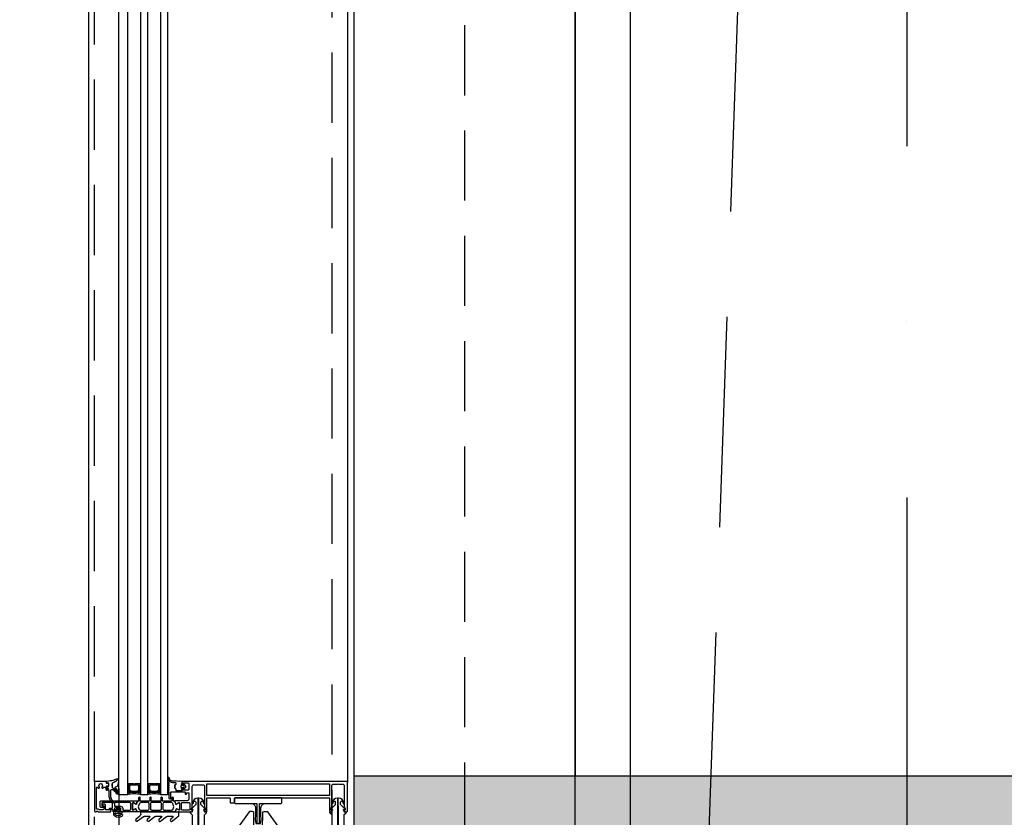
# Model space of a CAD drawing. Header units: millimetres. Extents: x 247761 to 294611, y 172579 to 236863.
# Tile 43 of 256: x 249658 to 250549, y 179255 to 179977. Entities that reach past the tile are written whole.
import ezdxf

# ---------------------------------------------------------------- set-up
doc = ezdxf.new("R2010")
doc.units = ezdxf.units.MM
for name, pattern in [('CK_Čerchovaná 50', [6, 3, -1.5, 0, -1.5]), ('ČERCHOVANÁ', [25.4, 12.7, -6.35, 0, -6.35]), ('ČÁRKOVANÁ', [19.05, 12.7, -6.35])]:
    doc.linetypes.add(name, pattern=pattern)
for name, color, linetype in [('FASÁDA DETAILNÍ', 4, 'Continuous'), ('KOTY', 7, 'Continuous'), ('KOTY 50', 7, 'Continuous'), ('NOVA', 240, 'Continuous'), ('NOVÁ TLUSTÁ', 240, 'Continuous'), ('OSY', 7, 'Continuous'), ('TENKA', 4, 'Continuous'), ('ŠRAFA', 253, 'Continuous')]:
    doc.layers.add(name, color=color, linetype=linetype)
doc.layers.add('PLOCHY K PRONÁJMU', color=200, linetype='Continuous', plot=False)
doc.layers.add('PLOCHY_MISTNOSTI', color=180, linetype='Continuous', plot=False)
doc.styles.add('CS-ROMANS', font='romans.shx', dxfattribs={"width": 0.75, "oblique": 5})
doc.dimstyles.new('A_KÓTA_50', dxfattribs={"dimtxt": 110, "dimasz": 2, "dimexe": 100, "dimexo": 1500, "dimgap": 40, "dimtad": 1, "dimrnd": 1, "dimdsep": 46, "dimtxsty": 'CS-ROMANS', "dimblk": 'KOT_CARA20', "dimcen": 45, "dimse1": 1, "dimse2": 1, "dimclrd": 256, "dimclre": 256, "dimclrt": 256, "dimadec": 0, "dimazin": 0, "dimtfac": 1, "dimtix": 1, "dimtmove": 2, "dimatfit": 3, "dimldrblk": 'OBLIQUE', "dimfxl": 0, "dimtolj": 1, "dimarcsym": 0})

# ---------------------------------------------------------------- blocks, each defined once
blk = doc.blocks.new('244748_a')
blk.add_lwpolyline([(8.32, -1.69, 0.082248), (6.34, -0.9, -1.09695), (6.94, -0.1, -0.315353), (11.26, -5.15, -0.480529), (10.87, -5.64), (4.27, -5.64), (4.08, -5.45), (-16.53, -5.45), (-16.72, -5.64), (-20.43, -5.64, 0.574019), (-21.93, -4.78), (-22.99, -5.4, 0.524827), (-22.99, -5.9), (-21.93, -6.52, 0.574021), (-20.43, -5.66), (-16.72, -5.66), (-16.53, -5.85), (4.08, -5.85), (4.27, -5.66), (10.87, -5.66, -0.480529), (11.26, -6.15, -0.326229), (6.88, -11.09, -1.09695), (6.28, -10.3, 0.081457), (8.32, -9.61, 0.599203), (7.48, -8.05), (5.52, -8.05, 0.198965), (5.17, -8.2), (2.22, -11.15), (0.93, -12.01, -0.738038), (0.51, -11.62), (0.87, -11, 1), (0.35, -10.7), (0, -11.3), (-0.98, -11.3, 0.619205), (-1.45, -12.06), (-1.28, -12.43, -0.808139), (-2.04, -13.04), (-3.63, -11.44, 0.198906), (-4.34, -11.15), (-14.99, -11.15, -0.198936), (-16.76, -10.42), (-18.98, -8.2, 0.198942), (-19.33, -8.05), (-20.67, -8.05, 0.500217), (-21.09, -8.73, 0.122037), (-18.5, -10.27, -1.093735), (-19.1, -11.07, -0.240768), (-23.7, -6.07, -0.106226), (-23.7, -5.23, -0.256232), (-19, -0.13, -1.093735), (-18.4, -0.92, 0.116856), (-21.09, -2.57, 0.500217), (-20.67, -3.25), (-19.33, -3.25, 0.198942), (-18.98, -3.1), (-16.75, -0.88, -0.198936), (-14.99, -0.15), (-4.34, -0.15, 0.198907), (-3.63, 0.14), (-2.04, 1.74, -0.808139), (-1.28, 1.13), (-1.45, 0.76, 0.619205), (-0.98, 0), (0, 0), (0.35, -0.6, 1), (0.87, -0.3), (0.51, 0.32, -0.738038), (0.93, 0.71), (2.22, -0.15), (5.17, -3.1, 0.198965), (5.52, -3.25), (7.48, -3.25, 0.599203)], format="xyb", close=True)
blk = doc.blocks.new('236134_0100_s_v')
for points in [[(22.8, -23), (22.8, -5), (42, -5, 0.414214), (43, -4), (43, -1, 0.414214), (42, 0), (1, 0, 0.414214), (0, -1), (0, -4, 0.414214), (1, -5), (20.2, -5), (20.2, -23)], [(15, -5, -0.414214), (19, -9), (19, -16.57, 0.165764), (19.53, -23), (23.47, -23, 0.165764), (24, -16.57), (24, -9, -0.414214), (28, -5)]]:
    blk.add_lwpolyline(points, format="xyb")
blk = doc.blocks.new('236134_0200_s_v')
for points in [[(19.58, 5, -0.41166), (17.58, 6.98), (17.45, 22.25, 0.344217), (17.07, 22.73), (16, 23), (14, 23, 0.240828), (13.19, 22.59), (0.19, 4.59)], [(23.42, 5, 0.41166), (25.42, 6.98), (25.55, 22.25, -0.344217), (25.93, 22.73), (27, 23), (29, 23, -0.240828), (29.81, 22.59), (42.81, 4.59)]]:
    blk.add_lwpolyline(points, format="xyb")
blk.add_lwpolyline([(42, 5), (1, 5, 0.414214), (0, 4), (0, 1, 0.414214), (1, 0), (42, 0, 0.414214), (43, 1), (43, 4, 0.414214)], format="xyb", close=True)
blk = doc.blocks.new('284336')
for points in [[(-0.7, -9.6), (-10, -9.6, 0.414511), (-10.51, -10.11), (-10.51, -15.51, -1), (-11.69, -15.51), (-11.69, -9.6), (-12.69, -8.95, -0.668884), (-12.6, -8.23), (-11.99, -8.01, 0.766384), (-11.99, -7.21), (-12.6, -6.99, -0.76831), (-12.6, -6.23), (-11.99, -6.01, 0.766384), (-11.99, -5.21), (-12.6, -4.99, -0.76831), (-12.6, -4.23), (-11.99, -4.01, 0.766384), (-11.99, -3.21), (-12.6, -2.99, -0.877523), (-12.5, -2.22), (-12.1, -2.22, 0.698129), (-11.83, -1.5, -0.220231), (-12.89, 0.78), (-12.89, 3.45, -0.157143), (-12.82, 3.68), (-12.69, 3.42, -0.067482), (-12.48, 2.53, 0.393136), (-8.66, -1.02), (-6.1, -1.02, -0.414214), (-5.61, -1.51), (-5.61, -2.22, -0.267949), (-5.85, -2.65), (-6.35, -2.93, 0.267949), (-6.61, -3.38), (-6.61, -5.84, 0.267949), (-6.35, -6.29), (-5.85, -6.57, -0.267949), (-5.61, -7), (-5.61, -8.11, 0.414215), (-5.1, -8.62), (-0.41, -8.62), (-0.41, -9.31, -0.414212), (-0.7, -9.6)], [(-0.41, 0), (-0.41, -2, 0.990243), (-0.4, -3.02), (0.9, -3.02, 0.414214), (1.21, -2.71), (1.21, -2.61, -0.668123), (1.71, -2.4), (2.75, -3.45, -0.199004), (2.89, -3.79), (2.89, -5.43, -0.199038), (2.75, -5.77), (1.71, -6.82, -0.668191), (1.21, -6.61), (1.21, -6.51, 0.414214), (0.9, -6.2), (-0.4, -6.2, 0.990269), (-0.41, -7.22), (-0.41, -8.6), (-5.1, -8.6, -0.414215), (-5.59, -8.11), (-5.59, -7, 0.267949), (-5.84, -6.56), (-6.34, -6.27, -0.267949), (-6.59, -5.84), (-6.59, -3.38, -0.267949), (-6.34, -2.95), (-5.84, -2.66, 0.267949), (-5.59, -2.22), (-5.59, -1.51, 0.414214), (-6.1, -1), (-8.66, -1, -0.393156), (-12.46, 2.53, 0.067572), (-12.67, 3.43), (-12.8, 3.7, -0.637545), (-12.12, 3.53), (-11.92, 2.53, 0.344315), (-10.06, 0.91), (0, 0.38, -0.406913), (0.39, 0), (-0.41, 0)], [(1.7, -4.31, 0.414235), (1.2, -3.81), (-0.7, -3.81, 0.414214), (-1.2, -4.31), (-1.2, -4.91, 0.414214), (-0.7, -5.41), (1.2, -5.41, 0.414235), (1.7, -4.91), (1.7, -4.31)]]:
    blk.add_lwpolyline(points, format="xyb", close=True)
blk = doc.blocks.new('433270')
blk.add_lwpolyline([(1, 0, 0.414364), (0, -1), (0, -1.4, 0.255924), (0.23, -1.83, -0.547723), (0.23, -3.17, 0.255924), (0, -3.6), (0, -14.6, 0.414214), (0.3, -14.9), (1.2, -14.9, 0.414214), (1.7, -14.4), (1.7, -10.3, -0.414214), (2, -10), (6, -10, 0.414248), (7, -9), (7, -7.7, 0.414179), (6.5, -7.2), (5.7, -7.2, 0.414232), (5.4, -7.5), (5.4, -8.2, -0.414198), (5.1, -8.5), (2.8, -8.5, -0.414204), (1.8, -7.5), (1.8, -4.49, -0.147432), (1.97, -3.94, 0.147461), (2.4, -2.5), (2.4, -2.3, -0.414214), (2.9, -1.8), (21.87, -1.8, -0.668178), (22.22, -2.65), (22.16, -2.72, 1), (21.59, -3.29), (21.52, -3.35, 0.198912), (21.38, -3.71), (21.38, -4.05, 0.414214), (22.08, -4.75), (22.38, -4.75, 0.576988), (22.64, -4.3, -0.311246), (24.56, -4.3, 0.576988), (24.82, -4.75), (25.3, -4.75, -0.260065), (25.3, -6.65), (24.82, -6.65, 0.576988), (24.56, -7.1, -0.311246), (22.64, -7.1, 0.576988), (22.38, -6.65), (22.08, -6.65, 0.414214), (21.38, -7.35), (21.38, -7.61, 0.267949), (21.63, -8.04), (21.89, -8.2, -0.637047), (21.73, -10), (19.83, -10.7, 0.315299), (19.5, -11.17), (19.5, -11.49, 0.520567), (20.17, -11.96), (22.83, -10.99, -0.520567), (23.5, -11.46), (23.5, -12.5, 0.414062), (24, -13), (25, -13, 0.414186), (25.5, -12.5), (25.5, -11.5, -0.414182), (26, -11), (27, -11, 0.414214), (27.5, -10.5), (27.5, -0.5, 0.414214), (27, 0), (1, 0)], format="xyb", close=True)
blk = doc.blocks.new('284325')
for points in [[(0.84, -5.23, -0.560316), (0.94, -4.73), (1.94, -4.36, 0.3153), (2.14, -4.08), (2.14, -1.89, 0.451558), (1.8, -1.59), (0.9, -1.7, -0.399586), (0.57, -1.46), (0.3, -0.07, -0.415977), (0.53, 0.29, 0.024107), (6.15, 1.24, 0.076636), (8.99, 2.34, -0.577615), (10.79, 1.3), (10.02, 1.37, 0.283171), (9.08, 0.9, -0.168429), (7.07, -0.74), (5.9, -1.16, 0.315302), (5.24, -2.1), (5.24, -4.21, 0.269719), (6.76, -6.82, -0.194797), (10.18, -11.53, -0.342663), (9.17, -11.17, 0.119207), (5.43, -7.59, 0.578571), (3.63, -8.62), (3.63, -11.77, 0.176415), (6.16, -18.72, -1), (5.24, -19.49, -0.176415), (2.43, -11.77), (2.43, -8.89, 0.208286), (0.84, -5.23)], [(8.95, -6.65), (10.32, -8.78, -0.134555), (10.79, -10.63, -0.339795), (10.19, -11.53, 0.194788), (6.76, -6.81, -0.269736), (5.25, -4.21), (5.25, -2.1, -0.315302), (5.9, -1.17), (7.07, -0.74, 0.168429), (9.09, 0.89, -0.283167), (10.01, 1.36), (10.79, 1.29), (10.79, -0.74, -0.070852), (10.71, -1.3), (9.95, -3.93, -0.241839), (9.08, -4.83), (7.93, -5.22, 0.836024), (8.08, -6.19), (8.11, -6.19, -0.255349), (8.95, -6.65)]]:
    blk.add_lwpolyline(points, format="xyb", close=True)
blk = doc.blocks.new('288126')
for points in [[(-16.5, 0), (16.5, 0)], [(-21.36, -6.34), (-17.8, -3.69)], [(-14.71, -4.5), (-19.87, -8.34)], [(-17, -2.08), (-17, -0.5)], [(-8.83, -4.3), (-14.11, -4.3)], [(-10.96, -6.34), (-8.71, -4.66)], [(-4.31, -4.5), (-9.47, -8.34)], [(1.81, -4.3), (-3.71, -4.3)], [(-0.35, -6.36), (1.93, -4.66)], [(6.33, -4.5), (1.14, -8.37)], [(12.21, -4.3), (6.93, -4.3)], [(10.05, -6.36), (12.33, -4.66)], [(16.6, -4.6), (11.54, -8.37)], [(17, -0.5), (17, -3.8)]]:
    blk.add_lwpolyline(points)
for centre, radius, start, end in [((16.5, -0.5), 0.5, 0, 90), ((-20.61, -7.34), 1.25, 126.70591, 306.70591), ((-16.5, -0.5), 0.5, 90, 180), ((-10.21, -7.34), 1.25, 126.70591, 306.70591), ((0.4, -7.37), 1.25, 126.70591, 306.70591), ((10.8, -7.37), 1.25, 126.70591, 306.70591), ((16, -3.8), 1, 306.70591, 0)]:
    blk.add_arc(centre, radius, start, end)
at = {"extrusion": (0, 0, -1)}
for centre, radius, start, end in [((19, -2.08), 2, 180, 233.29409), ((14.11, -5.3), 1, 53.29409, 90), ((8.83, -4.5), 0.2, 90, 233.29409), ((3.71, -5.3), 1, 53.29409, 90), ((-1.81, -4.5), 0.2, 90, 233.29409), ((-6.93, -5.3), 1, 53.29409, 90), ((-12.21, -4.5), 0.2, 90, 233.29409)]:
    blk.add_arc(centre, radius, start, end, dxfattribs=at)
blk = doc.blocks.new('246426')
for points in [[(-1.84, 0.64), (-2.86, -0.38, 0.198926), (-3.15, -1.09), (-3.15, -2.31, 0.198926), (-2.86, -3.02), (-1.84, -4.04, 0.637051), (-1.5, -3.92), (-1.45, -3.4), (-0.3, -3.4, -0.41484), (0, -3.7), (0, -5.19, 0.414232), (0.5, -5.69), (2.14, -5.69, 0.071862), (2.2, -5.68, 0.157876), (3.73, -4.64, 0.360336), (3.48, 2.39, 0.964062), (2.54, 1.48, -0.403385), (2.25, -4.34, -0.190964), (2.11, -4.39), (1.7, -4.39, -0.414214), (1.2, -3.89), (1.2, 1.31, 0.414201), (0.2, 2.31), (0, 2.31), (0, 0.3, -0.414214), (-0.3, 0), (-1.45, 0), (-1.5, 0.52, 0.637051), (-1.84, 0.64)], [(-2.25, -1.4, -0.414214), (-1.85, -1), (-0.4, -1, -0.414214), (0, -1.4), (0, -2, -0.414214), (-0.4, -2.4), (-1.85, -2.4, -0.414214), (-2.25, -2), (-2.25, -1.4)]]:
    blk.add_lwpolyline(points, format="xyb", close=True)
blk = doc.blocks.new('A$C69D17D4D')
at = {"layer": 'FASÁDA DETAILNÍ'}
for p, q in [((-24690, 8027.5), (-24690, 5915.5)), ((-24897, 5904.5), (-24897, 7092.11)), ((-24889, 7092.11), (-24889, 5904.5)), ((-24877, 5904.5), (-24877, 7092.11)), ((-24871, 7092.11), (-24871, 5904.5)), ((-24859, 5904.5), (-24859, 7092.11)), ((-24853, 7092.11), (-24853, 5904.5)), ((-24897, 5910), (-24897, 5863.5)), ((-24889, 5904.5), (-24897, 5904.5)), ((-24871, 5904.5), (-24877, 5904.5)), ((-24853, 5904.5), (-24859, 5904.5))]:
    blk.add_line(p, q, dxfattribs=at)
for points in [[(1656, 1244), (-24924, 1244), (-24924, 24924), (1656, 24924)], [(1416, 1484), (-24684, 1484), (-24684, 24684), (1416, 24684)], [(1216, 1684), (-24484, 1684), (-24484, 24484), (1216, 24484)], [(-24878, 5914.5), (-24878, 5908.5), (-24880, 5906.5), (-24886, 5906.5), (-24888, 5908.5), (-24888, 5914.5), (-24883.5, 5914.5), (-24883.5, 5914), (-24882.5, 5914), (-24882.5, 5914.5)], [(-24887, 5913.5), (-24879, 5913.5), (-24879, 5908.91), (-24880.41, 5907.5), (-24885.45, 5907.5), (-24887, 5908.91)], [(-24860, 5914.5), (-24860, 5908.5), (-24862, 5906.5), (-24868, 5906.5), (-24870, 5908.5), (-24870, 5914.5), (-24865.5, 5914.5), (-24865.5, 5914), (-24864.5, 5914), (-24864.5, 5914.5)], [(-24869, 5913.5), (-24861, 5913.5), (-24861, 5908.91), (-24862.41, 5907.5), (-24867.45, 5907.5), (-24869, 5908.91)]]:
    blk.add_lwpolyline(points, close=True, dxfattribs=at)
at = {"layer": 'FASÁDA DETAILNÍ', "linetype": 'ČÁRKOVANÁ', "ltscale": 5}
blk.add_lwpolyline([(1651, 1249), (-24919, 1249), (-24919, 24919), (1651, 24919)], close=True, dxfattribs=at)
at = {"layer": 'FASÁDA DETAILNÍ', "color": 7, "linetype": 'ČÁRKOVANÁ', "ltscale": 5}
for points in [[(1436, 1464), (-24704, 1464), (-24704, 24704), (1436, 24704)], [(1316, 1584), (-24584, 1584), (-24584, 24584), (1316, 24584)]]:
    blk.add_lwpolyline(points, close=True, dxfattribs=at)
at = {"layer": 'FASÁDA DETAILNÍ'}
for points in [[(-24691, 5916.5), (-24839.5, 5916.5, 0.414214), (-24840, 5916), (-24840, 5914.7, 0.41422), (-24839.5, 5914.2), (-24839, 5914.2), (-24839, 5915.2), (-24834.5, 5915.2, -0.414214), (-24833.5, 5914.2), (-24833.5, 5909.5, -0.414214), (-24834.5, 5908.5), (-24839, 5908.5), (-24839, 5910.2), (-24839.5, 5910.2, 0.414201), (-24840, 5909.7), (-24840, 5907.7, 0.414214), (-24839.5, 5907.2), (-24837.36, 5907.2, -0.414214), (-24836.86, 5906.7), (-24836.86, 5904.9), (-24835.61, 5904.9), (-24835.61, 5906.1), (-24833.8, 5906.1, -0.414214), (-24833.5, 5905.8), (-24833.5, 5900.5, -0.414167), (-24835, 5899), (-24842, 5899), (-24846.1, 5899, 0.57735), (-24846.44, 5898.4), (-24845.95, 5897.54), (-24845.52, 5896.04, 0.488701), (-24845.08, 5895.87), (-24842.61, 5897.3), (-24842.19, 5897.3, -0.432566), (-24842, 5897.1), (-24842, 5890.8, -0.548397), (-24842.28, 5890.61), (-24844.66, 5891.68, 0.425336), (-24844.93, 5891.57), (-24845.75, 5889.55, 0.531563), (-24845.38, 5889), (-24843.31, 5889, 0.231306), (-24843.07, 5889.11, -0.306185), (-24842.76, 5889.22), (-24842, 5889), (-24831.49, 5889, 0.414214), (-24830.49, 5890), (-24830.49, 5890.5), (-24831.29, 5890.5), (-24831.29, 5892), (-24830.63, 5893.14, 0.13165), (-24830.5, 5893.64), (-24830.5, 5912.01, -0.414214), (-24829, 5913.51), (-24825.5, 5913.51, -0.399985), (-24824.5, 5913.51), (-24820.8, 5913.51, -0.414214), (-24819.3, 5912.01), (-24819.3, 5893.64, 0.13165), (-24819.17, 5893.14), (-24818.51, 5892), (-24818.51, 5890.5), (-24819.31, 5890.5), (-24819.31, 5890, 0.414214), (-24818.31, 5889), (-24817.8, 5889, 0.414214), (-24817.3, 5889.5), (-24817.3, 5901.1, -0.414214), (-24816.8, 5901.6), (-24809.4, 5901.6, -0.399985), (-24808.4, 5901.6), (-24796.8, 5901.6, -0.414214), (-24796.3, 5901.1), (-24796.3, 5897.5, 0.414214), (-24795.8, 5897), (-24792.8, 5897, 0.414214), (-24792.3, 5897.5), (-24792.3, 5901.1, -0.414214), (-24791.8, 5901.6), (-24784.5, 5901.6, -0.38324), (-24783.5, 5901.6), (-24758, 5901.6, -0.38324), (-24757, 5901.6), (-24741.5, 5901.6, -0.38324), (-24740.5, 5901.6), (-24715, 5901.6, -0.38324), (-24714, 5901.6), (-24706.7, 5901.6, -0.414214), (-24706.2, 5901.1), (-24706.2, 5889.5, 0.414214), (-24705.7, 5889), (-24705.2, 5889, 0.414214), (-24704.2, 5890), (-24704.2, 5890.5), (-24705, 5890.5), (-24705, 5892), (-24704.33, 5893.15, 0.116937), (-24704.2, 5893.65), (-24704.2, 5912.51, -0.414232), (-24702.7, 5914.01), (-24698.99, 5914.01, -0.399985), (-24697.99, 5914.01), (-24694.5, 5914.01, -0.414232), (-24693, 5912.51), (-24693, 5893.65, 0.116937), (-24692.87, 5893.15), (-24692.2, 5892), (-24692.2, 5890.5), (-24693, 5890.5), (-24693, 5890, 0.414214), (-24692, 5889), (-24691, 5889, 0.414214), (-24690, 5890), (-24690, 5915.5, 0.414214), (-24691, 5916.5)], [(-24816.8, 5914.4), (-24706.7, 5914.4, -0.414214), (-24706.2, 5913.9), (-24706.2, 5904.2, -0.414214), (-24706.7, 5903.7), (-24816.8, 5903.7, -0.414214), (-24817.3, 5904.2), (-24817.3, 5913.9, -0.414214), (-24816.8, 5914.4)], [(-24884.5, 5889), (-24895.5, 5889, -0.414426), (-24896, 5889.5), (-24896, 5889.99), (-24895, 5889.99), (-24895, 5891.49, 0.414214), (-24896, 5892.49), (-24897.5, 5892.49, 0.399985), (-24898.5, 5892.49), (-24900, 5892.49, 0.414214), (-24901, 5891.49), (-24901, 5890), (-24900, 5890), (-24900, 5889.5, -0.414456), (-24900.5, 5889), (-24901.8, 5889, -0.413971), (-24902.1, 5889.3), (-24902.1, 5890.5, 0.414214), (-24902.4, 5890.8), (-24905.4, 5890.8), (-24905.4, 5891.8, -0.414214), (-24904.9, 5892.3), (-24903, 5892.3, 0.414214), (-24902.5, 5892.8), (-24902.5, 5896.3, 0.414206), (-24903.5, 5897.3), (-24911.8, 5897.3, 0.414206), (-24912.3, 5896.8), (-24912.3, 5894.9, 0.414219), (-24911.8, 5894.4), (-24911, 5894.4, -0.414214), (-24910.5, 5893.9), (-24910.5, 5893.4, -0.414214), (-24911, 5892.9), (-24912.8, 5892.9, -0.414214), (-24913.8, 5893.9), (-24913.8, 5898, -0.414214), (-24912.8, 5899), (-24884.5, 5899), (-24880.4, 5899, -0.57735), (-24880.05, 5898.4), (-24880.55, 5897.54), (-24880.98, 5896.04, -0.488701), (-24881.42, 5895.87), (-24883.88, 5897.3), (-24884.31, 5897.3, 0.432566), (-24884.5, 5897.1), (-24884.5, 5890.8, 0.548397), (-24884.22, 5890.61), (-24881.83, 5891.68, -0.425336), (-24881.57, 5891.57), (-24880.75, 5889.55, -0.531563), (-24881.12, 5889), (-24883.19, 5889, -0.231306), (-24883.42, 5889.11, 0.306185), (-24883.74, 5889.22), (-24884.5, 5889)], [(-24886.7, 5897.3), (-24900.4, 5897.3, 0.414214), (-24900.9, 5896.8), (-24900.9, 5894.59, 0.414214), (-24900.4, 5894.09), (-24895.43, 5894.09, -0.411139), (-24893.4, 5892.09), (-24893.4, 5891.1, 0.414214), (-24892.9, 5890.6), (-24886.7, 5890.6, 0.414214), (-24886.2, 5891.1), (-24886.2, 5896.8, 0.414214), (-24886.7, 5897.3)], [(-24846.34, 5889), (-24858.25, 5889), (-24880.16, 5889, -0.305837), (-24880.62, 5889.31), (-24881.55, 5891.6, 0.425336), (-24881.81, 5891.71), (-24883.43, 5890.99, -0.543753), (-24884.49, 5891.68), (-24884.49, 5896.58, -0.578182), (-24883.59, 5897.1), (-24881.4, 5895.84, 0.488505), (-24880.96, 5896.01), (-24880.52, 5897.53), (-24879.76, 5898.85, -0.282478), (-24879.49, 5899), (-24879.04, 5899, 1.447009), (-24878.69, 5899.13), (-24878.69, 5902.1, -1), (-24877.89, 5902.1), (-24877.89, 5899.13, 1.447009), (-24877.54, 5899), (-24869, 5899, 1.447009), (-24868.65, 5899.13), (-24868.65, 5902.1, -1), (-24867.85, 5902.1), (-24867.85, 5899.13, 1.447009), (-24867.5, 5899), (-24859, 5899, 1.447009), (-24858.65, 5899.13), (-24858.65, 5902.1, -1), (-24857.85, 5902.1), (-24857.85, 5899.13, 1.447009), (-24857.5, 5899), (-24848.96, 5899, 1.447009), (-24848.61, 5899.13), (-24848.61, 5902.1, -1), (-24847.81, 5902.1), (-24847.81, 5899.13, 1.447009), (-24847.46, 5899), (-24847.01, 5899, -0.282478), (-24846.74, 5898.85), (-24845.98, 5897.53), (-24845.54, 5896.01, 0.488505), (-24845.1, 5895.84), (-24842.91, 5897.1, -0.578182), (-24842.01, 5896.58), (-24842.01, 5891.68, -0.543753), (-24843.07, 5890.99), (-24844.69, 5891.71, 0.425336), (-24844.95, 5891.6), (-24845.88, 5889.31, -0.305837), (-24846.34, 5889)], [(-24877.45, 5890.6), (-24870.55, 5890.6, 0.414218), (-24869.55, 5891.6), (-24869.55, 5896.4, 0.414218), (-24870.55, 5897.4), (-24876.91, 5897.4, 0.305619), (-24878.3, 5896.46), (-24879.08, 5894.54, 0.176429), (-24879.15, 5892.49), (-24878.88, 5891.64, 0.324916), (-24877.45, 5890.6)], [(-24867.25, 5890.6), (-24859.25, 5890.6, 0.414214), (-24858.25, 5891.6), (-24858.25, 5896.4, 0.414214), (-24859.25, 5897.4), (-24867.25, 5897.4, 0.414214), (-24868.25, 5896.4), (-24868.25, 5891.6, 0.414214), (-24867.25, 5890.6)], [(-24855.95, 5890.6), (-24849.05, 5890.6, 0.324916), (-24847.62, 5891.64), (-24847.35, 5892.49, 0.176429), (-24847.42, 5894.54), (-24848.2, 5896.46, 0.305619), (-24849.59, 5897.4), (-24855.95, 5897.4, 0.414218), (-24856.95, 5896.4), (-24856.95, 5891.6, 0.414218), (-24855.95, 5890.6)], [(-24832.7, 5891.1, -0.414214), (-24833.2, 5890.6), (-24839.7, 5890.6, -0.414214), (-24840.2, 5891.1), (-24840.2, 5896.8, -0.414214), (-24839.7, 5897.3), (-24833.2, 5897.3, -0.414214), (-24832.7, 5896.8), (-24832.7, 5891.1)]]:
    blk.add_lwpolyline(points, format="xyb", close=True, dxfattribs=at)
for centre, radius, start, end in [((-24888.5, 5912.36), 0.596, 213.03656, 326.96344), ((-24888.5, 5912.07), 0.596, 213.03656, 326.96344), ((-24888.5, 5911.78), 0.596, 213.03656, 326.96344), ((-24888.5, 5911.49), 0.596, 213.03656, 326.96344), ((-24888.5, 5911.19), 0.596, 213.03656, 326.96344), ((-24888.5, 5910.9), 0.596, 213.03656, 326.96344), ((-24888.5, 5910.61), 0.596, 213.03656, 326.96344), ((-24888.5, 5910.32), 0.596, 213.03656, 326.96344), ((-24888.5, 5910.02), 0.596, 213.03656, 326.96344), ((-24888.5, 5909.73), 0.596, 213.03656, 326.96344), ((-24888.5, 5909.44), 0.596, 213.03656, 326.96344), ((-24888.5, 5909.15), 0.596, 213.03656, 326.96344), ((-24888.5, 5908.85), 0.596, 213.03656, 326.96344), ((-24888.36, 5908.84), 0.879, 223.50356, 316.00509), ((-24888.21, 5908.93), 1.26, 231.50044, 308.03437), ((-24888.08, 5909.09), 1.71, 237.31435, 302.70505), ((-24887.93, 5909.34), 2.25, 241.59719, 298.47266), ((-24887.76, 5909.68), 2.9, 244.70485, 294.69333), ((-24887.65, 5910.05), 3.55, 247.59095, 292.70618), ((-24878.35, 5910.05), 3.55, 247.29382, 292.40905), ((-24878.24, 5909.68), 2.9, 245.30667, 295.29515), ((-24878.07, 5909.34), 2.25, 241.52734, 298.40281), ((-24877.92, 5909.09), 1.71, 237.29495, 302.68565), ((-24877.79, 5908.93), 1.26, 231.96563, 308.49956), ((-24877.64, 5908.84), 0.879, 223.99491, 316.49644), ((-24877.5, 5912.36), 0.596, 213.03656, 326.96344), ((-24877.5, 5912.07), 0.596, 213.03656, 326.96344), ((-24877.5, 5911.78), 0.596, 213.03656, 326.96344), ((-24877.5, 5911.49), 0.596, 213.03656, 326.96344), ((-24877.5, 5911.19), 0.596, 213.03656, 326.96344), ((-24877.5, 5910.9), 0.596, 213.03656, 326.96344), ((-24877.5, 5910.61), 0.596, 213.03656, 326.96344), ((-24877.5, 5910.32), 0.596, 213.03656, 326.96344), ((-24877.5, 5910.02), 0.596, 213.03656, 326.96344), ((-24877.5, 5909.73), 0.596, 213.03656, 326.96344), ((-24877.5, 5909.44), 0.596, 213.03656, 326.96344), ((-24877.5, 5909.15), 0.596, 213.03656, 326.96344), ((-24877.5, 5908.85), 0.596, 213.03656, 326.96344), ((-24870.5, 5912.36), 0.596, 213.03656, 326.96344), ((-24870.5, 5912.07), 0.596, 213.03656, 326.96344), ((-24870.5, 5911.78), 0.596, 213.03656, 326.96344), ((-24870.5, 5911.49), 0.596, 213.03656, 326.96344), ((-24870.5, 5911.19), 0.596, 213.03656, 326.96344), ((-24870.5, 5910.9), 0.596, 213.03656, 326.96344), ((-24870.5, 5910.61), 0.596, 213.03656, 326.96344), ((-24870.5, 5910.32), 0.596, 213.03656, 326.96344), ((-24870.5, 5910.02), 0.596, 213.03656, 326.96344), ((-24870.5, 5909.73), 0.596, 213.03656, 326.96344), ((-24870.5, 5909.44), 0.596, 213.03656, 326.96344), ((-24870.5, 5909.15), 0.596, 213.03656, 326.96344), ((-24870.5, 5908.85), 0.596, 213.03656, 326.96344), ((-24870.36, 5908.84), 0.879, 223.50356, 316.00509), ((-24870.21, 5908.93), 1.26, 231.50044, 308.03437), ((-24870.08, 5909.09), 1.71, 237.31435, 302.70505), ((-24869.93, 5909.34), 2.25, 241.59719, 298.47266), ((-24869.76, 5909.68), 2.9, 244.70485, 294.69333), ((-24869.65, 5910.05), 3.55, 247.59095, 292.70618), ((-24860.35, 5910.05), 3.55, 247.29382, 292.40905), ((-24860.24, 5909.68), 2.9, 245.30667, 295.29515), ((-24860.07, 5909.34), 2.25, 241.52734, 298.40281), ((-24859.92, 5909.09), 1.71, 237.29495, 302.68565), ((-24859.79, 5908.93), 1.26, 231.96563, 308.49956), ((-24859.64, 5908.84), 0.879, 223.99491, 316.49644), ((-24859.5, 5912.36), 0.596, 213.03656, 326.96344), ((-24859.5, 5912.07), 0.596, 213.03656, 326.96344), ((-24859.5, 5911.78), 0.596, 213.03656, 326.96344), ((-24859.5, 5911.49), 0.596, 213.03656, 326.96344), ((-24859.5, 5911.19), 0.596, 213.03656, 326.96344), ((-24859.5, 5910.9), 0.596, 213.03656, 326.96344), ((-24859.5, 5910.61), 0.596, 213.03656, 326.96344), ((-24859.5, 5910.32), 0.596, 213.03656, 326.96344), ((-24859.5, 5910.02), 0.596, 213.03656, 326.96344), ((-24859.5, 5909.73), 0.596, 213.03656, 326.96344), ((-24859.5, 5909.44), 0.596, 213.03656, 326.96344), ((-24859.5, 5909.15), 0.596, 213.03656, 326.96344), ((-24859.5, 5908.85), 0.596, 213.03656, 326.96344), ((-24883, 5882.61), 22.7, 74.67278, 105.32722), ((-24865, 5882.61), 22.7, 74.67278, 105.32722)]:
    blk.add_arc(centre, radius, start, end, dxfattribs=at)
for name, p, rotation in [('433270', (-24919, 5889), 90), ('246426', (-24896, 5889), 270)]:
    blk.add_blockref(name, p, dxfattribs=dict(at, rotation=rotation))
for name, p in [('284325', (-24908.14, 5916.5)), ('284336', (-24839.59, 5916.5)), ('236134_0100_s_v', (-24792.3, 5901.6)), ('288126', (-24860.01, 5889)), ('236134_0200_s_v', (-24792.3, 5866.4))]:
    blk.add_blockref(name, p, dxfattribs=at)
at = {"layer": 'FASÁDA DETAILNÍ', "xscale": -1, "rotation": 270}
for p in [(-24819.34, 5890.22), (-24693.04, 5890.22)]:
    blk.add_blockref('244748_a', p, dxfattribs=at)
blk = doc.blocks.new('NOVÁ PODLAHA')
at = {"layer": 'NOVA', "linetype": 'ČÁRKOVANÁ', "ltscale": 15}
blk.add_line((0, 750), (750, 22050), dxfattribs=at)
at = {"layer": 'NOVA'}
blk.add_lwpolyline([(25700, 16457.5), (25700, 0), (0, 0), (0, 15942.5)], dxfattribs=at)
blk = doc.blocks.new('KOT_CARA20')
for p, q in [((0, 20), (0, -20)), ((0, 0), (14.14, 14.14)), ((0, 0), (-14.14, -14.14))]:
    blk.add_line(p, q)
blk = doc.blocks.new('*D36')
at = {"layer": 'Defpoints', "color": 0, "ltscale": 5, "transparency": 16777216}
for p in [(249720.52, 198295.26), (247928.31, 174615.26), (249720.52, 174615.26)]:
    blk.add_point(p, dxfattribs=at)
at = {"layer": 'KOTY 50', "lineweight": -2, "ltscale": 5, "transparency": 16777216}
blk.add_line((247928.31, 198293.26), (247928.31, 174617.26), dxfattribs=at)
at = {"layer": 'KOTY 50', "lineweight": -2, "ltscale": 5, "transparency": 16777216, "xscale": 2, "yscale": 2, "zscale": 2}
for p, rotation in [((247928.31, 198295.26), 90), ((247928.31, 174615.26), 270)]:
    blk.add_blockref('KOT_CARA20', p, dxfattribs=dict(at, rotation=rotation))
at = {"layer": 'KOTY 50', "ltscale": 5, "transparency": 16777216, "insert": (247833.31, 186455.26), "char_height": 110, "attachment_point": 5, "rotation": 90, "style": 'CS-ROMANS'}
blk.add_mtext('\\A1;23680', dxfattribs=at)
blk = doc.blocks.new('_OBLIQUE')
at = {"color": 0, "linetype": 'ByBlock', "ltscale": 15}
blk.add_line((-0.5, -0.5), (0.5, 0.5), dxfattribs=at)

msp = doc.modelspace()

# ---------------------------------------------------------------- hatches: boundary and pattern name
at = {"layer": 'ŠRAFA', "ltscale": 300}
h = msp.add_hatch(dxfattribs=at)
h.set_pattern_fill('ZDIVO-LEHCENE', color=256, scale=25, angle=360)
h.set_pattern_definition([(45, (205218.5, 41676.84), (-88.38835, 88.38835), []), (45, (205253.86, 41676.84), (-88.38835, 88.38835), []), (360, (205366.53, 41709.964), (88.38835, 88.38835), [12.5, -164.2767]), (45, (205379.03, 41709.96), (-88.38835, 88.38835), [12.5, -112.5]), (90, (205387.87, 41718.8), (-88.38835, 88.38835), [12.5, -164.2767]), (135, (205387.87, 41731.3), (-88.38835, -88.38835), [12.5, -112.5]), (360, (205366.53, 41740.14), (88.38835, 88.38835), [12.5, -164.2767]), (45, (205357.69, 41731.3), (-88.38835, 88.38835), [12.5, -112.5]), (90, (205357.69, 41718.8), (-88.38835, 88.38835), [12.5, -164.2767]), (135, (205366.53, 41709.96), (-88.38835, -88.38835), [12.5, -112.5])])
h.paths.add_polyline_path([(249960.517, 179092.759), (254873.017, 179092.759), (254873.017, 179292.759), (249960.517, 179292.759)])

# ---------------------------------------------------------------- linework, layer by layer
at = {"layer": 'NOVA'}
msp.add_lwpolyline([(249960.517, 179292.759), (254798.017, 179292.759)], dxfattribs=at)
at = {"layer": 'NOVÁ TLUSTÁ', "ltscale": 5}
msp.add_line((249960.517, 179092.759), (249960.517, 179292.759), dxfattribs=at)
at = {"layer": 'OSY', "linetype": 'ČERCHOVANÁ', "ltscale": 25}
msp.add_line((250460.517, 199232.667), (250460.517, 174158.02), dxfattribs=at)
at = {"layer": 'PLOCHY K PRONÁJMU', "ltscale": 5}
msp.add_lwpolyline([(250210.517, 197805.259), (275810.517, 197805.259), (275810.517, 175105.259), (250210.517, 175105.259)], close=True, dxfattribs=at)
msp.add_lwpolyline([(256970.517, 177215.259), (256450.517, 177215.259), (256450.517, 176495.259), (256970.517, 176495.259), (256710.517, 175105.259), (250210.517, 175105.259), (250210.517, 176499.259), (250716.517, 176499.259), (250716.517, 177211.259), (250210.517, 177211.259), (250210.517, 181295.259), (250720.517, 181295.259), (250720.517, 182015.259), (250210.517, 182015.259), (250210.517, 186095.259), (250720.517, 186095.259), (250720.517, 186455.259), (256510.517, 186455.259), (256510.517, 186255.259), (256710.517, 186255.259), (256710.517, 181855.259), (256510.517, 181855.259), (256510.517, 181455.259), (256910.517, 181455.259)], dxfattribs=at)
at = {"layer": 'PLOCHY_MISTNOSTI', "ltscale": 5}
msp.add_lwpolyline([(250160.517, 179292.759), (254448.017, 179292.759), (254448.017, 179992.759), (254798.017, 179992.759), (254798.018, 181617.759), (250660.518, 181617.759), (250660.518, 181355.259), (250260.517, 181355.259), (250260.517, 181417.759), (250160.517, 181417.759), (250160.517, 179292.759)], close=True, dxfattribs=at)
at = {"layer": 'TENKA', "linetype": 'CK_Čerchovaná 50', "ltscale": 50}
msp.add_line((250160.517, 174855.259), (250160.517, 198055.259), dxfattribs=at)
at = {"layer": 'TENKA', "ltscale": 20}
msp.add_lwpolyline([(250160.517, 179292.759), (250160.517, 181397.759)], dxfattribs=at)

# ---------------------------------------------------------------- block references
at = {"layer": 'KOTY'}
msp.add_blockref('NOVÁ PODLAHA', (250160.517, 175055.259), dxfattribs=at)
at = {"layer": 'NOVA', "ltscale": 300}
msp.add_blockref('A$C69D17D4D', (274644.517, 173371.259), dxfattribs=at)

# ---------------------------------------------------------------- dimensions: what is measured, and where the dimension line sits
at = {"layer": 'KOTY 50', "ltscale": 5}
dim = msp.add_linear_dim(base=(247928.311, 174615.259), p1=(249720.517, 198295.259), p2=(249720.517, 174615.259), angle=90, dimstyle='A_KÓTA_50', dxfattribs=at)
dim.commit()
dim.dimension.update_dxf_attribs({"geometry": '*D36', "text_midpoint": (247833.311, 186455.259)})

doc.saveas('drawing.dxf')
